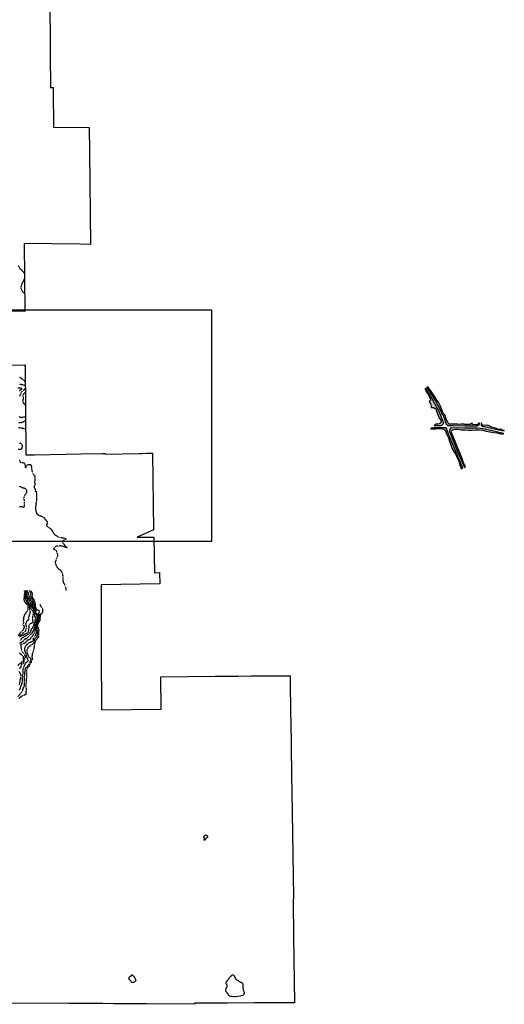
# Model space of a CAD drawing. Header units: feet. Extents: x 2234729 to 2255890, y 588345 to 614924.
# Tile 87 of 88: x 2249263 to 2255890, y 588345 to 601808. Entities that reach past the tile are written whole.
import ezdxf

# ---------------------------------------------------------------- set-up
doc = ezdxf.new("R2010")
doc.units = ezdxf.units.FT
doc.header["$MEASUREMENT"] = 0
doc.linetypes.add('OhDOT_USTN3', pattern=[0.22, 0.165, -0.055])
for name, color, linetype in [('DR_P_EDA', 203, 'Continuous'), ('DT_X_Contour_Major', 132, 'OhDOT_USTN3'), ('DT_X_Contour_Minor', 136, 'OhDOT_USTN3'), ('MacedoniaMunicipalBoundar', 7, 'Continuous'), ('PV_P_Drive', 230, 'Continuous'), ('Waterbodies', 7, 'Continuous')]:
    doc.layers.add(name, color=color, linetype=linetype)
picture_1 = doc.add_image_def('image1.sid', size_in_pixel=(17786, 6468))

msp = doc.modelspace()

# ---------------------------------------------------------------- hatches: boundary and pattern name
at = {"layer": 'DR_P_EDA', "transparency": 33554483}
h = msp.add_hatch(color=256, dxfattribs=at)
h.dxf.hatch_style = 1
h.paths.add_polyline_path([(2255595, 596247), (2255572, 596264), (2255572, 596292), (2255577, 596292), (2255592, 596262, -0.00487), (2255606, 596260), (2255659, 596262), (2255700, 596245), (2255715, 596241), (2255716, 596235), (2255754, 596227), (2255801, 596210), (2255831, 596203), (2255836, 596208), (2255855, 596204), (2255861, 596196), (2255890, 596191), (2255889, 596185), (2255810, 596202), (2255639, 596239), (2255637, 596240, 0.014588)])
edge = h.paths.add_edge_path()
edge.add_line((2254845, 596790), (2254827, 596777))
edge.add_line((2254827, 596777), (2254914, 596653))
edge.add_line((2254914, 596653), (2254948, 596591))
edge.add_arc((2253630, 595807), 1533, 23.056, 30.7435, ccw=False)
edge.add_line((2255041, 596407), (2255046, 596410))
edge.add_arc((2253630, 595807), 1539, 20.4783, 23.056, ccw=False)
edge.add_line((2255072, 596345), (2255097, 596278))
edge.add_line((2255097, 596278), (2255123, 596260))
edge.add_line((2255123, 596260), (2255202, 596259))
edge.add_line((2255202, 596259), (2255352, 596257))
edge.add_line((2255352, 596257), (2255487, 596256))
edge.add_arc((2255481, 595524), 732, 86.945, 89.5483, ccw=False)
edge.add_line((2255521, 596255), (2255550, 596271))
edge.add_line((2255550, 596271), (2255550, 596292))
edge.add_line((2255550, 596292), (2255543, 596292))
edge.add_line((2255543, 596292), (2255521, 596269))
edge.add_line((2255521, 596269), (2255502, 596270))
edge.add_line((2255502, 596270), (2255456, 596271))
edge.add_line((2255456, 596271), (2255455, 596279))
edge.add_line((2255455, 596279), (2255457, 596284))
edge.add_line((2255457, 596284), (2255456, 596288))
edge.add_line((2255456, 596288), (2255434, 596288))
edge.add_line((2255434, 596288), (2255427, 596271))
edge.add_line((2255427, 596271), (2255402, 596271))
edge.add_line((2255402, 596271), (2255351, 596271))
edge.add_line((2255351, 596271), (2255342, 596276))
edge.add_line((2255342, 596276), (2255302, 596276))
edge.add_line((2255302, 596276), (2255269, 596274))
edge.add_line((2255269, 596274), (2255253, 596276))
edge.add_line((2255253, 596276), (2255202, 596277))
edge.add_line((2255202, 596277), (2255152, 596277))
edge.add_line((2255152, 596277), (2255142, 596276))
edge.add_arc((2255141, 596293), 17.2, 203.758, 275.864, ccw=False)
edge.add_line((2255125, 596286), (2255119, 596303))
edge.add_line((2255119, 596303), (2255097, 596348))
edge.add_line((2255097, 596348), (2255080, 596396))
edge.add_line((2255080, 596396), (2255077, 596404))
edge.add_line((2255077, 596404), (2255067, 596405))
edge.add_line((2255067, 596405), (2255062, 596415))
edge.add_line((2255062, 596415), (2255051, 596439))
edge.add_line((2255051, 596439), (2255033, 596488))
edge.add_line((2255033, 596488), (2255014, 596535))
edge.add_line((2255014, 596535), (2254989, 596580))
edge.add_line((2254989, 596580), (2254964, 596611))
edge.add_line((2254964, 596611), (2254959, 596624))
edge.add_line((2254959, 596624), (2254943, 596644))
edge.add_line((2254943, 596644), (2254931, 596664))
edge.add_line((2254931, 596664), (2254922, 596678))
edge.add_line((2254922, 596678), (2254903, 596707))
edge.add_line((2254903, 596707), (2254875, 596748))
edge.add_line((2254875, 596748), (2254845, 596790))
edge = h.paths.add_edge_path()
edge.add_line((2254932, 596265), (2254932, 596261))
edge.add_line((2254932, 596261), (2255031, 596261))
edge.add_line((2255031, 596261), (2255062, 596290))
edge.add_line((2255062, 596290), (2255046, 596336))
edge.add_arc((2253630, 595807), 1511, 20.4783, 31.531)
edge.add_line((2254918, 596597), (2254920, 596598))
edge.add_arc((2253630, 595807), 1513, 31.531, 31.568)
edge.add_line((2254919, 596599), (2254917, 596602))
edge.add_line((2254917, 596602), (2254915, 596605))
edge.add_line((2254915, 596605), (2254913, 596609))
edge.add_line((2254913, 596609), (2254912, 596612))
edge.add_line((2254912, 596612), (2254910, 596615))
edge.add_line((2254910, 596615), (2254908, 596618))
edge.add_line((2254908, 596618), (2254906, 596621))
edge.add_line((2254906, 596621), (2254904, 596624))
edge.add_line((2254904, 596624), (2254902, 596627))
edge.add_line((2254902, 596627), (2254900, 596631))
edge.add_line((2254900, 596631), (2254898, 596634))
edge.add_line((2254898, 596634), (2254896, 596637))
edge.add_line((2254896, 596637), (2254895, 596640))
edge.add_line((2254895, 596640), (2254893, 596643))
edge.add_line((2254893, 596643), (2254891, 596646))
edge.add_line((2254891, 596646), (2254889, 596649))
edge.add_line((2254889, 596649), (2254887, 596653))
edge.add_line((2254887, 596653), (2254885, 596656))
edge.add_line((2254885, 596656), (2254883, 596659))
edge.add_line((2254883, 596659), (2254881, 596662))
edge.add_line((2254881, 596662), (2254879, 596665))
edge.add_line((2254879, 596665), (2254877, 596668))
edge.add_line((2254877, 596668), (2254875, 596671))
edge.add_line((2254875, 596671), (2254873, 596674))
edge.add_line((2254873, 596674), (2254871, 596678))
edge.add_line((2254871, 596678), (2254841, 596724))
edge.add_line((2254841, 596724), (2254840, 596726))
edge.add_line((2254840, 596726), (2254839, 596728))
edge.add_line((2254839, 596728), (2254837, 596729))
edge.add_line((2254837, 596729), (2254836, 596731))
edge.add_line((2254836, 596731), (2254835, 596733))
edge.add_line((2254835, 596733), (2254834, 596734))
edge.add_line((2254834, 596734), (2254833, 596736))
edge.add_line((2254833, 596736), (2254832, 596738))
edge.add_line((2254832, 596738), (2254831, 596739))
edge.add_line((2254831, 596739), (2254830, 596741))
edge.add_line((2254830, 596741), (2254829, 596743))
edge.add_line((2254829, 596743), (2254828, 596744))
edge.add_line((2254828, 596744), (2254826, 596746))
edge.add_line((2254826, 596746), (2254825, 596748))
edge.add_line((2254825, 596748), (2254824, 596750))
edge.add_line((2254824, 596750), (2254823, 596751))
edge.add_line((2254823, 596751), (2254822, 596753))
edge.add_line((2254822, 596753), (2254821, 596755))
edge.add_line((2254821, 596755), (2254820, 596756))
edge.add_line((2254820, 596756), (2254818, 596758))
edge.add_line((2254818, 596758), (2254817, 596760))
edge.add_line((2254817, 596760), (2254816, 596761))
edge.add_line((2254816, 596761), (2254815, 596763))
edge.add_line((2254815, 596763), (2254814, 596764))
edge.add_line((2254814, 596764), (2254813, 596766))
edge.add_line((2254813, 596766), (2254805, 596761))
edge.add_line((2254805, 596761), (2254806, 596760))
edge.add_line((2254806, 596760), (2254827, 596714))
edge.add_line((2254827, 596714), (2254853, 596677))
edge.add_line((2254853, 596677), (2254871, 596634))
edge.add_line((2254871, 596634), (2254887, 596607))
edge.add_line((2254887, 596607), (2254868, 596595))
edge.add_line((2254868, 596595), (2254869, 596594))
edge.add_line((2254869, 596594), (2254861, 596586))
edge.add_line((2254861, 596586), (2254869, 596578))
edge.add_line((2254869, 596578), (2254881, 596558))
edge.add_line((2254881, 596558), (2254891, 596522))
edge.add_line((2254891, 596522), (2254891, 596505))
edge.add_line((2254891, 596505), (2254926, 596505))
edge.add_line((2254926, 596505), (2254926, 596496))
edge.add_line((2254926, 596496), (2254947, 596496))
edge.add_line((2254947, 596496), (2254964, 596454))
edge.add_line((2254964, 596454), (2254981, 596408))
edge.add_line((2254981, 596408), (2254999, 596363))
edge.add_line((2254999, 596363), (2255028, 596322))
edge.add_arc((2254978, 596330), 51.1, 271.1702, 351.6069, ccw=False)
edge.add_line((2254979, 596279), (2254955, 596279))
edge.add_line((2254955, 596279), (2254950, 596273))
edge.add_line((2254950, 596273), (2254943, 596274))
edge.add_line((2254943, 596274), (2254943, 596265))
edge.add_line((2254943, 596265), (2254932, 596265))
edge = h.paths.add_edge_path()
edge.add_line((2255309, 595670), (2255323, 595676))
edge.add_line((2255323, 595676), (2255281, 595776))
edge.add_line((2255281, 595776), (2255226, 595906))
edge.add_line((2255226, 595906), (2255142, 596109))
edge.add_line((2255142, 596109), (2255101, 596217))
edge.add_line((2255101, 596217), (2255084, 596226))
edge.add_line((2255084, 596226), (2254931, 596227))
edge.add_line((2254931, 596227), (2254931, 596226))
edge.add_line((2254931, 596226), (2254886, 596225))
edge.add_line((2254886, 596225), (2254886, 596215))
edge.add_line((2254886, 596215), (2254952, 596215))
edge.add_line((2254952, 596215), (2254952, 596218))
edge.add_line((2254952, 596218), (2255001, 596218))
edge.add_line((2255001, 596218), (2255043, 596214))
edge.add_line((2255043, 596214), (2255051, 596214))
edge.add_arc((2254982, 596102), 131, 47.3979, 58.2937, ccw=False)
edge.add_line((2255071, 596199), (2255087, 596184))
edge.add_line((2255087, 596184), (2255104, 596137))
edge.add_line((2255104, 596137), (2255129, 596092))
edge.add_line((2255129, 596092), (2255142, 596043))
edge.add_line((2255142, 596043), (2255161, 595997))
edge.add_line((2255161, 595997), (2255173, 595948))
edge.add_line((2255173, 595948), (2255200, 595905))
edge.add_line((2255200, 595905), (2255227, 595862))
edge.add_line((2255227, 595862), (2255245, 595819))
edge.add_line((2255245, 595819), (2255267, 595770))
edge.add_line((2255267, 595770), (2255284, 595723))
edge.add_line((2255284, 595723), (2255289, 595694))
edge.add_line((2255289, 595694), (2255294, 595673))
edge.add_line((2255294, 595673), (2255309, 595670))
edge = h.paths.add_edge_path()
edge.add_line((2255880, 596144), (2255882, 596152))
edge.add_line((2255882, 596152), (2255802, 596169))
edge.add_line((2255802, 596169), (2255632, 596207))
edge.add_line((2255632, 596207), (2255630, 596207))
edge.add_arc((2255481, 595524), 699, 77.7149, 89.5483)
edge.add_line((2255487, 596223), (2255351, 596224))
edge.add_line((2255351, 596224), (2255161, 596226))
edge.add_line((2255161, 596226), (2255136, 596188))
edge.add_line((2255136, 596188), (2255162, 596117))
edge.add_line((2255162, 596117), (2255246, 595915))
edge.add_line((2255246, 595915), (2255344, 595685))
edge.add_line((2255344, 595685), (2255357, 595690))
edge.add_line((2255357, 595690), (2255358, 595701))
edge.add_line((2255358, 595701), (2255340, 595727))
edge.add_line((2255340, 595727), (2255335, 595741))
edge.add_line((2255335, 595741), (2255334, 595745))
edge.add_line((2255334, 595745), (2255320, 595793))
edge.add_line((2255320, 595793), (2255298, 595838))
edge.add_line((2255298, 595838), (2255282, 595886))
edge.add_line((2255282, 595886), (2255268, 595919))
edge.add_line((2255268, 595919), (2255246, 595971))
edge.add_line((2255246, 595971), (2255228, 596017))
edge.add_line((2255228, 596017), (2255209, 596063))
edge.add_line((2255209, 596063), (2255186, 596118))
edge.add_line((2255186, 596118), (2255170, 596162))
edge.add_line((2255170, 596162), (2255165, 596181))
edge.add_arc((2255181, 596181), 16.3, 104.9606, 180.072, ccw=False)
edge.add_line((2255177, 596197), (2255191, 596201))
edge.add_arc((2255238, 596071), 138, 84.5559, 109.7343, ccw=False)
edge.add_line((2255251, 596209), (2255301, 596202))
edge.add_line((2255301, 596202), (2255351, 596198))
edge.add_line((2255351, 596198), (2255401, 596194))
edge.add_line((2255401, 596194), (2255451, 596194))
edge.add_line((2255451, 596194), (2255500, 596201))
edge.add_line((2255500, 596201), (2255548, 596201))
edge.add_line((2255548, 596201), (2255595, 596195))
edge.add_line((2255595, 596195), (2255642, 596184))
edge.add_line((2255642, 596184), (2255690, 596171))
edge.add_line((2255690, 596171), (2255740, 596165))
edge.add_line((2255740, 596165), (2255790, 596157))
edge.add_line((2255790, 596157), (2255838, 596147))
edge.add_line((2255838, 596147), (2255880, 596144))

# ---------------------------------------------------------------- linework, layer by layer
at = {"layer": 'DT_X_Contour_Major'}
for points in [[(2249248, 596232), (2249272, 596230), (2249298, 596225), (2249321, 596219), (2249331, 596218), (2249338, 596219), (2249343, 596222)], [(2249261, 592641), (2249271, 592664), (2249279, 592688), (2249291, 592718), (2249297, 592742), (2249300, 592768), (2249302, 592801), (2249307, 592845), (2249310, 592895), (2249309, 592916), (2249310, 592927), (2249314, 592936), (2249317, 592944), (2249326, 592970), (2249336, 592995), (2249340, 593002), (2249353, 593016), (2249358, 593024), (2249361, 593028), (2249375, 593034), (2249379, 593037), (2249381, 593041), (2249382, 593043), (2249378, 593048), (2249375, 593054), (2249367, 593079), (2249357, 593112), (2249341, 593159), (2249334, 593186), (2249333, 593190), (2249331, 593197), (2249331, 593203), (2249336, 593223), (2249339, 593233), (2249346, 593245), (2249358, 593261), (2249374, 593275), (2249382, 593280), (2249389, 593288), (2249397, 593293), (2249420, 593304), (2249441, 593312), (2249444, 593314), (2249447, 593321), (2249451, 593336), (2249454, 593356), (2249477, 593382), (2249481, 593389), (2249485, 593400), (2249490, 593428), (2249493, 593462), (2249495, 593524), (2249499, 593553), (2249503, 593563), (2249509, 593573), (2249514, 593585), (2249516, 593606), (2249518, 593634), (2249524, 593673), (2249524, 593678), (2249520, 593683), (2249520, 593686), (2249526, 593695), (2249535, 593713), (2249536, 593717), (2249535, 593722), (2249532, 593726), (2249526, 593729), (2249517, 593731), (2249491, 593735), (2249485, 593766), (2249477, 593813), (2249472, 593848), (2249466, 593866), (2249459, 593876), (2249449, 593890), (2249440, 593907), (2249439, 593963), (2249438, 593967), (2249429, 593981), (2249426, 593988), (2249424, 593995), (2249424, 594003)]]:
    msp.add_lwpolyline(points, dxfattribs=at)
at = {"layer": 'DT_X_Contour_Minor'}
for points in [[(2249327, 598339), (2249317, 598352), (2249303, 598369), (2249290, 598382), (2249264, 598405), (2249246, 598442)], [(2249329, 598059), (2249310, 598081), (2249299, 598096), (2249290, 598113), (2249283, 598133), (2249283, 598155), (2249289, 598179), (2249299, 598201), (2249316, 598233), (2249327, 598262)], [(2249322, 597088), (2249332, 597075), (2249336, 597071)], [(2249262, 596920), (2249276, 596912), (2249290, 596903), (2249314, 596882), (2249331, 596865), (2249338, 596862)], [(2249243, 596772), (2249263, 596776), (2249269, 596776), (2249276, 596775), (2249283, 596773), (2249290, 596770), (2249295, 596766), (2249296, 596762), (2249294, 596758), (2249283, 596750), (2249256, 596734)], [(2249339, 596762), (2249298, 596726), (2249285, 596713), (2249281, 596708), (2249273, 596686), (2249258, 596659)], [(2249260, 596824), (2249268, 596823), (2249278, 596823), (2249330, 596810), (2249338, 596810)], [(2249339, 596716), (2249329, 596707), (2249310, 596683), (2249306, 596676), (2249305, 596671), (2249305, 596664), (2249310, 596645), (2249312, 596632), (2249310, 596619), (2249303, 596588), (2249313, 596569), (2249319, 596558), (2249327, 596548), (2249336, 596541), (2249340, 596539)], [(2249249, 596382), (2249276, 596373), (2249286, 596371), (2249295, 596371), (2249312, 596376), (2249339, 596379), (2249342, 596380)], [(2249251, 596299), (2249294, 596303), (2249304, 596306), (2249314, 596310), (2249325, 596318), (2249341, 596334), (2249342, 596336)], [(2249257, 595791), (2249264, 595771), (2249268, 595762), (2249272, 595757), (2249276, 595754), (2249289, 595753), (2249306, 595753), (2249317, 595751), (2249329, 595745), (2249331, 595741), (2249343, 595682), (2249355, 595702), (2249366, 595718), (2249371, 595723), (2249375, 595726), (2249382, 595728), (2249398, 595727), (2249411, 595723), (2249415, 595721), (2249417, 595718), (2249424, 595681), (2249428, 595642), (2249432, 595631), (2249433, 595626), (2249438, 595610), (2249444, 595600), (2249457, 595584), (2249467, 595572), (2249470, 595567), (2249469, 595560), (2249469, 595545), (2249470, 595543), (2249471, 595533), (2249471, 595530), (2249469, 595512), (2249468, 595508), (2249467, 595490), (2249467, 595487), (2249468, 595471), (2249468, 595468), (2249469, 595459), (2249469, 595457), (2249470, 595446), (2249469, 595439), (2249466, 595436), (2249464, 595434), (2249461, 595432), (2249460, 595430), (2249459, 595425), (2249459, 595423), (2249458, 595419), (2249458, 595419), (2249459, 595414), (2249460, 595412), (2249463, 595407), (2249464, 595406), (2249466, 595404), (2249470, 595402), (2249472, 595398), (2249473, 595390), (2249473, 595377), (2249473, 595374), (2249473, 595361), (2249474, 595357), (2249475, 595356), (2249483, 595357), (2249494, 595359), (2249498, 595359), (2249499, 595356), (2249499, 595355), (2249495, 595342), (2249494, 595335), (2249493, 595328), (2249493, 595316), (2249493, 595312), (2249492, 595291), (2249492, 595289), (2249492, 595284), (2249492, 595276), (2249492, 595273), (2249492, 595253), (2249492, 595251), (2249492, 595246), (2249492, 595243), (2249491, 595234), (2249491, 595232), (2249489, 595216), (2249488, 595213), (2249486, 595200), (2249485, 595197), (2249483, 595181), (2249483, 595179), (2249482, 595165), (2249481, 595162), (2249479, 595146), (2249479, 595143), (2249479, 595128), (2249480, 595125), (2249481, 595109), (2249481, 595107), (2249482, 595096), (2249483, 595093), (2249487, 595080), (2249488, 595074), (2249490, 595070), (2249494, 595057), (2249501, 595048), (2249502, 595047), (2249513, 595038), (2249516, 595036), (2249531, 595028), (2249532, 595027), (2249537, 595025), (2249541, 595024), (2249553, 595023), (2249560, 595021), (2249571, 595012), (2249573, 595011), (2249581, 595006), (2249590, 595002), (2249592, 595002), (2249601, 594995), (2249602, 594993), (2249606, 594982), (2249608, 594979), (2249618, 594968), (2249621, 594964), (2249622, 594962), (2249627, 594956), (2249629, 594954), (2249640, 594940), (2249641, 594938), (2249639, 594929), (2249636, 594920), (2249635, 594918), (2249631, 594908), (2249630, 594901), (2249631, 594895), (2249640, 594881), (2249662, 594866), (2249684, 594850), (2249694, 594839), (2249729, 594782), (2249733, 594775), (2249742, 594766), (2249749, 594761), (2249751, 594760), (2249762, 594755), (2249770, 594749), (2249792, 594735), (2249805, 594731), (2249812, 594730), (2249821, 594729), (2249824, 594729), (2249842, 594726), (2249847, 594725), (2249871, 594721), (2249874, 594720), (2249879, 594719), (2249882, 594718), (2249894, 594715), (2249897, 594713), (2249898, 594711), (2249897, 594709), (2249896, 594706), (2249887, 594700), (2249874, 594692), (2249871, 594690), (2249859, 594684), (2249848, 594677), (2249845, 594674), (2249844, 594670), (2249850, 594659), (2249851, 594657), (2249858, 594648), (2249864, 594641), (2249867, 594637), (2249877, 594624), (2249887, 594610), (2249898, 594599), (2249909, 594593), (2249910, 594592), (2249905, 594590), (2249898, 594590), (2249876, 594598), (2249857, 594605), (2249844, 594610), (2249823, 594611), (2249810, 594613), (2249806, 594613), (2249799, 594612), (2249786, 594608), (2249784, 594608), (2249773, 594610), (2249770, 594611), (2249755, 594611), (2249753, 594609), (2249748, 594593), (2249747, 594591), (2249739, 594585), (2249736, 594584), (2249725, 594579), (2249723, 594577), (2249723, 594573), (2249727, 594567), (2249730, 594566), (2249743, 594564), (2249759, 594554), (2249768, 594532), (2249774, 594513), (2249778, 594492), (2249778, 594475), (2249777, 594465), (2249772, 594448), (2249755, 594411), (2249748, 594397), (2249746, 594391), (2249746, 594386), (2249750, 594372), (2249762, 594340), (2249770, 594327), (2249782, 594312), (2249800, 594296), (2249822, 594279), (2249828, 594272), (2249836, 594257), (2249847, 594226), (2249851, 594205), (2249855, 594156), (2249854, 594139), (2249856, 594123), (2249863, 594106), (2249878, 594079), (2249890, 594041), (2249896, 594009), (2249897, 594003)], [(2249259, 595429), (2249263, 595427), (2249292, 595414), (2249297, 595412), (2249307, 595409), (2249315, 595408), (2249332, 595401), (2249336, 595399), (2249352, 595385), (2249353, 595383), (2249354, 595380), (2249357, 595368), (2249357, 595355), (2249355, 595341), (2249350, 595331), (2249344, 595322), (2249330, 595305), (2249327, 595299), (2249324, 595290), (2249318, 595267), (2249317, 595258), (2249323, 595249), (2249324, 595244), (2249322, 595222), (2249325, 595157), (2249324, 595149), (2249321, 595145), (2249317, 595144), (2249307, 595143), (2249282, 595148), (2249271, 595146), (2249259, 595141)], [(2249335, 594003), (2249336, 593995), (2249339, 593974), (2249337, 593925), (2249340, 593887), (2249343, 593878), (2249347, 593869), (2249362, 593841), (2249371, 593829), (2249386, 593810), (2249388, 593805), (2249389, 593800), (2249390, 593787), (2249393, 593771), (2249397, 593761), (2249398, 593755), (2249396, 593739), (2249397, 593731), (2249403, 593716), (2249405, 593707), (2249404, 593697), (2249390, 593659), (2249386, 593638), (2249383, 593603), (2249382, 593600), (2249380, 593598), (2249371, 593594), (2249360, 593585), (2249356, 593580), (2249354, 593575), (2249352, 593566), (2249343, 593541), (2249343, 593538), (2249349, 593526), (2249351, 593517), (2249353, 593498), (2249353, 593488), (2249349, 593480), (2249339, 593451), (2249334, 593442), (2249327, 593434), (2249313, 593423), (2249289, 593402), (2249279, 593396), (2249269, 593392), (2249244, 593385)], [(2249324, 594003), (2249328, 593987), (2249328, 593978), (2249326, 593952), (2249322, 593905), (2249318, 593879), (2249320, 593873), (2249329, 593852), (2249336, 593841), (2249345, 593829), (2249372, 593801), (2249376, 593762), (2249376, 593755), (2249371, 593736), (2249366, 593725), (2249346, 593699), (2249333, 593680), (2249324, 593660), (2249317, 593640), (2249315, 593621), (2249312, 593592), (2249314, 593561), (2249305, 593531), (2249313, 593527), (2249321, 593520), (2249323, 593516), (2249324, 593511), (2249323, 593501), (2249319, 593489), (2249304, 593455), (2249292, 593446), (2249270, 593425), (2249247, 593396)], [(2249397, 594003), (2249398, 593991), (2249405, 593978), (2249409, 593964), (2249413, 593924), (2249415, 593915), (2249422, 593898), (2249442, 593865), (2249454, 593838), (2249456, 593821), (2249461, 593785), (2249471, 593760), (2249475, 593748), (2249486, 593703), (2249490, 593695), (2249505, 593677), (2249510, 593667), (2249511, 593658), (2249510, 593644), (2249506, 593616), (2249504, 593593), (2249500, 593571), (2249497, 593566), (2249492, 593547), (2249484, 593531), (2249481, 593520), (2249478, 593487), (2249474, 593465), (2249462, 593430), (2249456, 593410), (2249453, 593402), (2249416, 593357), (2249405, 593337), (2249400, 593332), (2249393, 593329), (2249368, 593322), (2249362, 593317), (2249343, 593293), (2249334, 593285), (2249325, 593278), (2249314, 593276), (2249294, 593270), (2249278, 593262), (2249276, 593258), (2249282, 593216), (2249286, 593188), (2249295, 593169), (2249303, 593156), (2249313, 593148), (2249318, 593142), (2249334, 593107), (2249336, 593097), (2249334, 593085), (2249318, 593039), (2249316, 593023), (2249313, 593007), (2249311, 593003), (2249288, 592990), (2249282, 592985), (2249281, 592981), (2249280, 592957), (2249279, 592953), (2249277, 592950), (2249256, 592935)], [(2249370, 594003), (2249370, 593997), (2249376, 593976), (2249386, 593931), (2249394, 593910), (2249404, 593889), (2249423, 593856), (2249435, 593830), (2249440, 593790), (2249449, 593774), (2249459, 593755), (2249466, 593730), (2249476, 593700), (2249483, 593686), (2249494, 593661), (2249499, 593647), (2249496, 593615), (2249493, 593594), (2249488, 593573), (2249472, 593539), (2249466, 593520), (2249461, 593494), (2249456, 593476), (2249440, 593439), (2249428, 593418), (2249421, 593410), (2249403, 593393), (2249387, 593375), (2249374, 593361), (2249358, 593349), (2249336, 593338), (2249329, 593333), (2249322, 593327), (2249303, 593303), (2249278, 593289), (2249258, 593278)], [(2249345, 594003), (2249347, 593991), (2249350, 593969), (2249350, 593948), (2249351, 593928), (2249359, 593887), (2249363, 593879), (2249382, 593846), (2249394, 593829), (2249402, 593815), (2249404, 593809), (2249408, 593782), (2249410, 593775), (2249420, 593757), (2249422, 593747), (2249424, 593741), (2249444, 593715), (2249449, 593702), (2249449, 593694), (2249444, 593663), (2249436, 593635), (2249436, 593630), (2249440, 593587), (2249441, 593563), (2249439, 593560), (2249407, 593547), (2249397, 593541), (2249389, 593532), (2249386, 593520), (2249388, 593495), (2249388, 593487), (2249384, 593472), (2249374, 593425), (2249338, 593407), (2249322, 593397), (2249308, 593388), (2249266, 593373), (2249258, 593369)], [(2249357, 594003), (2249359, 593988), (2249363, 593937), (2249369, 593915), (2249380, 593888), (2249391, 593871), (2249414, 593831), (2249419, 593820), (2249421, 593812), (2249422, 593796), (2249424, 593785), (2249427, 593780), (2249444, 593757), (2249459, 593711), (2249466, 593692), (2249467, 593685), (2249467, 593655), (2249469, 593648), (2249474, 593637), (2249475, 593631), (2249474, 593625), (2249472, 593590), (2249468, 593572), (2249463, 593559), (2249454, 593534), (2249446, 593509), (2249432, 593489), (2249419, 593468), (2249415, 593458), (2249407, 593433), (2249403, 593426), (2249398, 593419), (2249384, 593407), (2249367, 593397), (2249314, 593363), (2249295, 593353), (2249289, 593349), (2249277, 593330), (2249263, 593313)], [(2249237, 592553), (2249263, 592575), (2249284, 592608), (2249293, 592619), (2249302, 592629), (2249304, 592633), (2249310, 592665), (2249312, 592670), (2249320, 592680), (2249323, 592687), (2249327, 592698), (2249329, 592712), (2249330, 592727), (2249329, 592759), (2249327, 592793), (2249331, 592833), (2249336, 592888), (2249339, 592913), (2249341, 592927), (2249343, 592937), (2249346, 592945), (2249351, 592951), (2249361, 592958), (2249367, 592965), (2249379, 592980), (2249386, 592985), (2249392, 593004), (2249413, 593042), (2249418, 593056), (2249418, 593062), (2249417, 593068), (2249414, 593073), (2249405, 593081), (2249392, 593088), (2249385, 593105), (2249366, 593153), (2249366, 593182), (2249367, 593191), (2249367, 593196), (2249370, 593203), (2249378, 593219), (2249383, 593235), (2249384, 593236), (2249390, 593238), (2249405, 593247), (2249412, 593248), (2249420, 593259), (2249430, 593266), (2249445, 593276), (2249452, 593283), (2249459, 593299), (2249466, 593327), (2249467, 593333), (2249472, 593342), (2249499, 593373), (2249505, 593382), (2249506, 593387), (2249509, 593453), (2249508, 593458), (2249505, 593465), (2249504, 593473), (2249504, 593512), (2249501, 593529), (2249503, 593542), (2249506, 593555), (2249522, 593581), (2249526, 593592), (2249528, 593627), (2249535, 593670), (2249537, 593674), (2249540, 593678), (2249550, 593684), (2249569, 593693), (2249575, 593698), (2249578, 593707), (2249581, 593722), (2249581, 593732), (2249581, 593742), (2249578, 593750), (2249566, 593767), (2249553, 593792), (2249545, 593809), (2249542, 593812)], [(2249546, 593669), (2249538, 593627), (2249537, 593597), (2249536, 593588), (2249533, 593583), (2249515, 593556), (2249509, 593545), (2249507, 593534), (2249507, 593529), (2249512, 593514), (2249515, 593485), (2249518, 593477), (2249523, 593466), (2249524, 593461), (2249522, 593430), (2249522, 593383), (2249521, 593375), (2249518, 593367), (2249505, 593349), (2249497, 593339), (2249487, 593326), (2249476, 593305), (2249470, 593288), (2249463, 593270), (2249461, 593262), (2249457, 593200), (2249444, 593172), (2249435, 593137), (2249430, 593107), (2249430, 593100), (2249430, 593093), (2249436, 593068), (2249436, 593061), (2249434, 593052), (2249428, 593039), (2249407, 592996), (2249398, 592984), (2249398, 592976), (2249397, 592972), (2249393, 592969), (2249377, 592956), (2249368, 592947), (2249361, 592933), (2249358, 592922), (2249355, 592908), (2249354, 592889), (2249357, 592842), (2249353, 592789), (2249348, 592726), (2249348, 592686), (2249350, 592653), (2249349, 592626), (2249344, 592576), (2249319, 592571), (2249310, 592567), (2249282, 592551), (2249251, 592524)], [(2249261, 593149), (2249265, 593143), (2249269, 593141), (2249281, 593130), (2249292, 593121), (2249306, 593108), (2249310, 593103), (2249312, 593097), (2249310, 593080), (2249309, 593033), (2249286, 593019), (2249280, 593009), (2249277, 593007), (2249265, 593001), (2249239, 592978)], [(2249252, 592896), (2249276, 592850), (2249279, 592841), (2249280, 592834), (2249270, 592798), (2249266, 592777), (2249254, 592713)]]:
    msp.add_lwpolyline(points, dxfattribs=at)
at = {"layer": 'MacedoniaMunicipalBoundar'}
for points in [[(2249674, 602011), (2249678, 601506), (2249680, 601286), (2249682, 600922), (2249682, 600883), (2249722, 600883), (2249722, 600838), (2249723, 600340), (2250214, 600336), (2250218, 600003), (2250231, 598735), (2250088, 598737), (2249324, 598748), (2249331, 597819), (2248554, 597827)], [(2249030, 597085), (2249336, 597088), (2249346, 595856), (2249390, 595857), (2249465, 595859), (2249896, 595866), (2250101, 595870), (2250395, 595875), (2250432, 595876), (2250432, 595866), (2250903, 595877), (2250931, 595877), (2250999, 595879), (2251078, 595880), (2251094, 594834), (2250871, 594732), (2250919, 594732), (2251096, 594734), (2251104, 594246), (2251175, 594248), (2251177, 594096), (2250376, 594081), (2250376, 593910), (2250376, 593706), (2250375, 593564), (2250375, 593416), (2250375, 593218), (2250375, 593037), (2250375, 592998), (2250377, 592904), (2250379, 592846), (2250380, 592684), (2250381, 592495), (2250382, 592394), (2250382, 592372), (2251198, 592382), (2251194, 592823), (2251936, 592830), (2252123, 592831), (2252247, 592832), (2252434, 592834), (2252479, 592834), (2252620, 592835), (2252869, 592838), (2252960, 592838), (2252962, 592703), (2252967, 592388), (2252967, 592382), (2252974, 591939), (2252975, 591909), (2252975, 591879), (2252981, 591474), (2252985, 591252), (2253005, 589812), (2253006, 589782), (2253003, 589782), (2253003, 589752), (2253009, 589273), (2253019, 588366), (2252896, 588365), (2252475, 588363), (2252104, 588361), (2251843, 588360), (2251788, 588359), (2251655, 588358), (2251655, 588345), (2250999, 588352), (2250888, 588352), (2250636, 588353), (2250598, 588353), (2250551, 588353), (2250399, 588354), (2249935, 588355), (2248998, 588359)]]:
    msp.add_lwpolyline(points, dxfattribs=at)
at = {"layer": 'PV_P_Drive', "flags": 128}
for points in [[(2254932, 596265), (2254932, 596261), (2255031, 596261), (2255062, 596290), (2255046, 596336, 0.048264), (2254918, 596597), (2254920, 596598, 0.000161), (2254919, 596599), (2254917, 596602), (2254915, 596605), (2254913, 596609), (2254912, 596612), (2254910, 596615), (2254908, 596618), (2254906, 596621), (2254904, 596624), (2254902, 596627), (2254900, 596631), (2254898, 596634), (2254896, 596637), (2254895, 596640), (2254893, 596643), (2254891, 596646), (2254889, 596649), (2254887, 596653), (2254885, 596656), (2254883, 596659), (2254881, 596662), (2254879, 596665), (2254877, 596668), (2254875, 596671), (2254873, 596674), (2254871, 596678), (2254841, 596724), (2254840, 596726), (2254839, 596728), (2254837, 596729), (2254836, 596731), (2254835, 596733), (2254834, 596734), (2254833, 596736), (2254832, 596738), (2254831, 596739), (2254830, 596741), (2254829, 596743), (2254828, 596744), (2254826, 596746), (2254825, 596748), (2254824, 596750), (2254823, 596751), (2254822, 596753), (2254821, 596755), (2254820, 596756), (2254818, 596758), (2254817, 596760), (2254816, 596761), (2254815, 596763), (2254814, 596764), (2254813, 596766), (2254805, 596761), (2254806, 596760), (2254827, 596714), (2254853, 596677), (2254871, 596634), (2254887, 596607), (2254868, 596595), (2254869, 596594), (2254861, 596586), (2254869, 596578), (2254881, 596558), (2254891, 596522), (2254891, 596505), (2254926, 596505), (2254926, 596496), (2254947, 596496), (2254964, 596454), (2254981, 596408), (2254999, 596363), (2255028, 596322, -0.366129), (2254979, 596279), (2254979, 596279), (2254955, 596279), (2254950, 596273), (2254943, 596274), (2254943, 596265)], [(2254845, 596790), (2254827, 596777), (2254914, 596653), (2254948, 596591, -0.033556), (2255041, 596407), (2255046, 596410, -0.011248), (2255072, 596345), (2255097, 596278), (2255123, 596260), (2255202, 596259), (2255352, 596257), (2255487, 596256, -0.011359), (2255521, 596255), (2255550, 596271), (2255550, 596292), (2255543, 596292), (2255521, 596269), (2255502, 596270), (2255456, 596271), (2255455, 596279), (2255457, 596284), (2255456, 596288), (2255434, 596288), (2255427, 596271), (2255402, 596271), (2255351, 596271), (2255342, 596276), (2255302, 596276), (2255269, 596274), (2255253, 596276), (2255202, 596277), (2255152, 596277), (2255142, 596276, -0.325431), (2255125, 596286), (2255125, 596286), (2255119, 596303), (2255097, 596348), (2255080, 596396), (2255077, 596404), (2255067, 596405), (2255062, 596415), (2255051, 596439), (2255033, 596488), (2255014, 596535), (2254989, 596580), (2254964, 596611), (2254959, 596624), (2254943, 596644), (2254931, 596664), (2254922, 596678), (2254903, 596707), (2254875, 596748)], [(2255309, 595670), (2255323, 595676), (2255281, 595776), (2255226, 595906), (2255142, 596109), (2255101, 596217), (2255084, 596226), (2254931, 596227), (2254931, 596226), (2254886, 596225), (2254886, 596215), (2254952, 596215), (2254952, 596218), (2255001, 596218), (2255043, 596214), (2255051, 596214, -0.047578), (2255071, 596199), (2255087, 596184), (2255104, 596137), (2255129, 596092), (2255142, 596043), (2255161, 595997), (2255173, 595948), (2255200, 595905), (2255227, 595862), (2255245, 595819), (2255267, 595770), (2255284, 595723), (2255289, 595694), (2255294, 595673)], [(2255880, 596144), (2255882, 596152), (2255802, 596169), (2255632, 596207), (2255630, 596207, 0.051679), (2255487, 596223), (2255351, 596224), (2255161, 596226), (2255136, 596188), (2255162, 596117), (2255246, 595915), (2255344, 595685), (2255357, 595690), (2255358, 595701), (2255340, 595727), (2255335, 595741), (2255334, 595745), (2255320, 595793), (2255298, 595838), (2255282, 595886), (2255268, 595919), (2255246, 595971), (2255228, 596017), (2255209, 596063), (2255186, 596118), (2255170, 596162), (2255165, 596181, -0.339996), (2255177, 596197), (2255191, 596201, -0.110306), (2255251, 596209), (2255301, 596202), (2255351, 596198), (2255401, 596194), (2255451, 596194), (2255500, 596201), (2255548, 596201), (2255595, 596195), (2255642, 596184), (2255690, 596171), (2255740, 596165), (2255790, 596157), (2255838, 596147)], [(2255890, 596191), (2255861, 596196), (2255855, 596204), (2255836, 596208), (2255831, 596203), (2255801, 596210), (2255754, 596227), (2255716, 596235), (2255715, 596241), (2255700, 596245), (2255659, 596262), (2255606, 596260, 0.00487), (2255592, 596262), (2255577, 596292), (2255572, 596292), (2255572, 596264), (2255595, 596247, -0.014588), (2255637, 596240), (2255639, 596239), (2255810, 596202), (2255889, 596185)]]:
    msp.add_lwpolyline(points, format="xyb", close=True, dxfattribs=at)
at = {"layer": 'Waterbodies'}
msp.add_lwpolyline([(2249258, 596019), (2249265, 596018), (2249272, 596016), (2249278, 596012), (2249283, 596008), (2249288, 596003), (2249292, 595996), (2249294, 595990), (2249296, 595983), (2249296, 595976), (2249291, 595954), (2249291, 595951), (2249291, 595948), (2249290, 595944), (2249288, 595941), (2249286, 595939), (2249284, 595936), (2249281, 595934), (2249278, 595933), (2249275, 595932), (2249272, 595932), (2249269, 595932), (2249240, 595933)], dxfattribs=at)
for points in [[(2251790, 590647), (2251793, 590651), (2251794, 590652), (2251798, 590655), (2251801, 590656), (2251808, 590657), (2251812, 590657), (2251818, 590656), (2251822, 590653), (2251828, 590649), (2251832, 590642), (2251832, 590637), (2251830, 590632), (2251826, 590627), (2251820, 590622), (2251815, 590616), (2251809, 590608), (2251805, 590604), (2251802, 590600), (2251799, 590595), (2251796, 590590), (2251793, 590587), (2251790, 590587), (2251787, 590590), (2251787, 590594), (2251790, 590597), (2251792, 590601), (2251792, 590606), (2251787, 590620), (2251785, 590623), (2251785, 590625), (2251783, 590630), (2251781, 590634), (2251783, 590638), (2251786, 590642), (2251790, 590647)], [(2250787, 588735), (2250790, 588736), (2250792, 588740), (2250793, 588743), (2250795, 588747), (2250800, 588748), (2250805, 588743), (2250811, 588740), (2250817, 588735), (2250821, 588730), (2250826, 588724), (2250830, 588718), (2250831, 588713), (2250836, 588705), (2250843, 588695), (2250847, 588684), (2250849, 588670), (2250848, 588663), (2250844, 588657), (2250839, 588652), (2250833, 588646), (2250821, 588642), (2250810, 588644), (2250799, 588644), (2250794, 588647), (2250786, 588656), (2250781, 588664), (2250776, 588670), (2250771, 588676), (2250766, 588681), (2250762, 588686), (2250758, 588693), (2250756, 588700), (2250757, 588706), (2250759, 588712), (2250764, 588717), (2250770, 588723), (2250787, 588735)], [(2252108, 588675), (2252115, 588682), (2252119, 588688), (2252123, 588695), (2252126, 588700), (2252130, 588712), (2252136, 588718), (2252144, 588725), (2252152, 588731), (2252159, 588735), (2252166, 588741), (2252175, 588748), (2252182, 588749), (2252189, 588743), (2252194, 588738), (2252199, 588726), (2252206, 588710), (2252212, 588699), (2252219, 588690), (2252234, 588680), (2252251, 588669), (2252261, 588662), (2252270, 588655), (2252283, 588648), (2252293, 588646), (2252301, 588641), (2252307, 588634), (2252313, 588625), (2252315, 588612), (2252314, 588598), (2252314, 588586), (2252314, 588571), (2252317, 588550), (2252321, 588539), (2252327, 588522), (2252331, 588508), (2252332, 588498), (2252328, 588484), (2252323, 588475), (2252317, 588468), (2252310, 588463), (2252276, 588456), (2252247, 588452), (2252203, 588447), (2252187, 588448), (2252162, 588450), (2252150, 588453), (2252137, 588454), (2252130, 588459), (2252125, 588463), (2252120, 588473), (2252113, 588485), (2252107, 588492), (2252101, 588497), (2252094, 588506), (2252086, 588514), (2252081, 588519), (2252080, 588525), (2252080, 588531), (2252081, 588538), (2252083, 588544), (2252085, 588553), (2252086, 588562), (2252088, 588569), (2252093, 588576), (2252098, 588582), (2252101, 588588), (2252102, 588596), (2252098, 588614), (2252092, 588620), (2252087, 588626), (2252084, 588635), (2252086, 588644), (2252092, 588654), (2252108, 588675)]]:
    msp.add_lwpolyline(points, close=True, dxfattribs=at)

# ---------------------------------------------------------------- pictures from other files: only their frames are drawn
image = msp.add_image(picture_1, insert=(2243173, 594671), size_in_units=(8711, 3168), dxfattribs=dict(fade=50))
image.dxf.flags = 7

doc.saveas('drawing.dxf')
